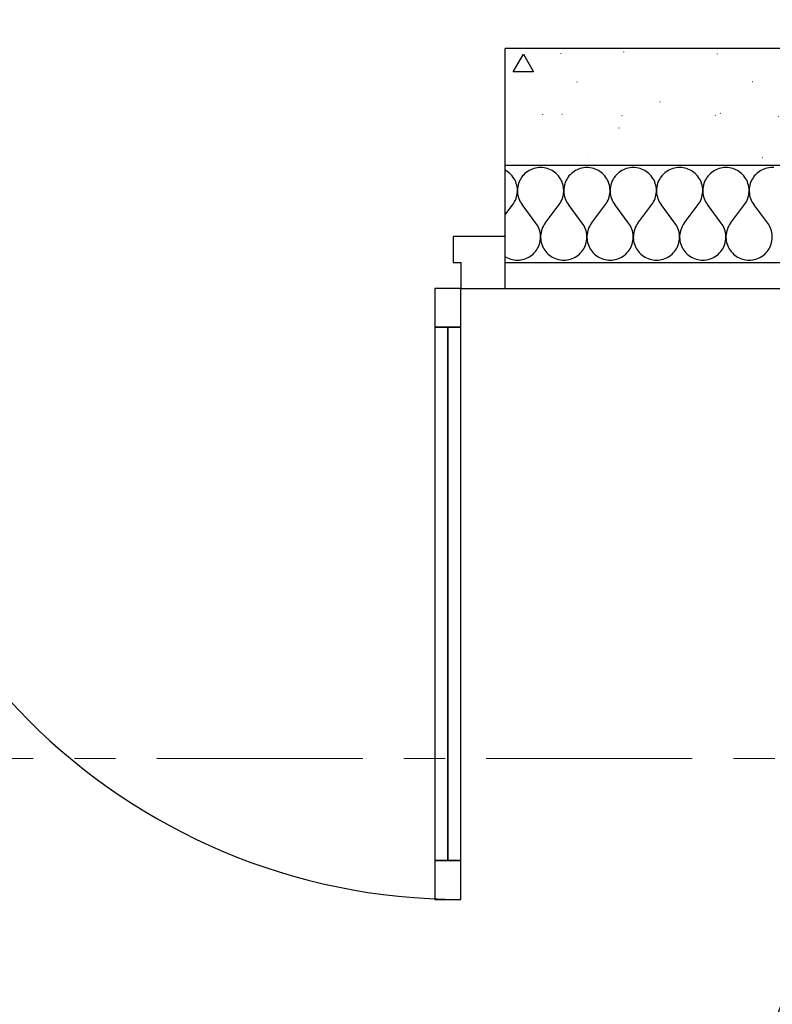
# Model space of a CAD drawing. Extents: x -18402 to 10376, y -5092 to 34139.
# Tile 21 of 78: x 784 to 900, y -3052 to -2901. Entities that reach past the tile are written whole.
import ezdxf

# ---------------------------------------------------------------- set-up
doc = ezdxf.new("R2010")
doc.units = 0
doc.linetypes.add('AXES', pattern=[50.8, 31.75, -6.35, 6.35, -6.35])
for name, color, linetype in [('0_XREF', 251, 'Continuous'), ('rdc_02$0$0._Étage_1_02-04 Mur.Construction', 251, 'Continuous'), ('rdc_02$0$0._Étage_1_A-AREA-____-OTLN.Modèle IFC', 251, 'Continuous'), ('rdc_02$0$0._Étage_1_A-WALL-____-OTLN.Modèle IFC', 251, 'Continuous'), ('rdc_02$0$0._Étage_1_Portes ARCHICAD', 251, 'Continuous')]:
    doc.layers.add(name, color=color, linetype=linetype)
doc.layers.add('24_AIR SOUFFLE-fin', color=7, linetype='AXES', lineweight=20)
doc.styles.add('rdc_02$0$STYLE_GENERE_3', font='ARIALN.TTF')

# ---------------------------------------------------------------- blocks, each defined once
blk = doc.blocks.new('*X189', base_point=(-8046, -58706.2))
at = {"layer": 'rdc_02$0$0._Étage_1_02-04 Mur.Construction', "linetype": 'Continuous', "ltscale": 0.1}
for p, q in [((8630, -29235.7), (8627.6, -29236.7)), ((8632.5, -29234.8), (8630, -29235.7)), ((8635, -29234.1), (8632.5, -29234.8)), ((8637.6, -29233.6), (8635, -29234.1)), ((8640.2, -29233.4), (8637.6, -29233.6)), ((8642.9, -29233.3), (8640.2, -29233.4)), ((8645.5, -29233.4), (8642.9, -29233.3)), ((8648.1, -29233.6), (8645.5, -29233.4)), ((8650.7, -29234.1), (8648.1, -29233.6)), ((8653.2, -29234.8), (8650.7, -29234.1)), ((8655.7, -29235.7), (8653.2, -29234.8)), ((8658.2, -29236.7), (8655.7, -29235.7)), ((8701.4, -29235.7), (8699, -29236.7)), ((8703.9, -29234.8), (8701.4, -29235.7)), ((8706.4, -29234.1), (8703.9, -29234.8)), ((8709, -29233.6), (8706.4, -29234.1)), ((8711.7, -29233.4), (8709, -29233.6)), ((8714.3, -29233.3), (8711.7, -29233.4)), ((8716.9, -29233.4), (8714.3, -29233.3)), ((8719.5, -29233.6), (8716.9, -29233.4)), ((8722.1, -29234.1), (8719.5, -29233.6)), ((8724.7, -29234.8), (8722.1, -29234.1)), ((8727.2, -29235.7), (8724.7, -29234.8)), ((8729.6, -29236.7), (8727.2, -29235.7)), ((8772.8, -29235.7), (8770.4, -29236.7)), ((8775.3, -29234.8), (8772.8, -29235.7)), ((8777.9, -29234.1), (8775.3, -29234.8)), ((8780.5, -29233.6), (8777.9, -29234.1)), ((8783.1, -29233.4), (8780.5, -29233.6)), ((8785.7, -29233.3), (8783.1, -29233.4)), ((8788.3, -29233.4), (8785.7, -29233.3)), ((8791, -29233.6), (8788.3, -29233.4)), ((8793.6, -29234.1), (8791, -29233.6)), ((8796.1, -29234.8), (8793.6, -29234.1)), ((8798.6, -29235.7), (8796.1, -29234.8)), ((8801, -29236.7), (8798.6, -29235.7)), ((8844.3, -29235.7), (8841.8, -29236.7)), ((8846.8, -29234.8), (8844.3, -29235.7)), ((8849.3, -29234.1), (8846.8, -29234.8)), ((8851.9, -29233.6), (8849.3, -29234.1)), ((8854.5, -29233.4), (8851.9, -29233.6)), ((8857.1, -29233.3), (8854.5, -29233.4)), ((8859.8, -29233.4), (8857.1, -29233.3)), ((8862.4, -29233.6), (8859.8, -29233.4)), ((8865, -29234.1), (8862.4, -29233.6)), ((8867.5, -29234.8), (8865, -29234.1)), ((8870, -29235.7), (8867.5, -29234.8)), ((8872.4, -29236.7), (8870, -29235.7)), ((8915.7, -29235.7), (8913.3, -29236.7)), ((8918.2, -29234.8), (8915.7, -29235.7)), ((8920.7, -29234.1), (8918.2, -29234.8)), ((8923.3, -29233.6), (8920.7, -29234.1)), ((8925.9, -29233.4), (8923.3, -29233.6)), ((8928.6, -29233.3), (8925.9, -29233.4)), ((8931.2, -29233.4), (8928.6, -29233.3)), ((8933.8, -29233.6), (8931.2, -29233.4)), ((8936.4, -29234.1), (8933.8, -29233.6)), ((8939, -29234.8), (8936.4, -29234.1)), ((8941.5, -29235.7), (8939, -29234.8)), ((8943.9, -29236.7), (8941.5, -29235.7)), ((8987.1, -29235.7), (8984.7, -29236.7)), ((8989.6, -29234.8), (8987.1, -29235.7)), ((8992.2, -29234.1), (8989.6, -29234.8)), ((8994.7, -29233.6), (8992.2, -29234.1)), ((8997.4, -29233.4), (8994.7, -29233.6)), ((9000, -29233.3), (8997.4, -29233.4)), ((9002.6, -29233.4), (9000, -29233.3)), ((8589.1, -29237.9), (8588, -29237.4)), ((8591.3, -29239.3), (8589.1, -29237.9)), ((8593.4, -29240.9), (8591.3, -29239.3)), ((8595.5, -29242.6), (8593.4, -29240.9)), ((8597.3, -29244.4), (8595.5, -29242.6)), ((8599.1, -29246.4), (8597.3, -29244.4)), ((8600.7, -29248.5), (8599.1, -29246.4)), ((8602.1, -29250.7), (8600.7, -29248.5)), ((8603.4, -29253), (8602.1, -29250.7)), ((8612.2, -29250.7), (8610.9, -29253)), ((8613.6, -29248.5), (8612.2, -29250.7)), ((8615.2, -29246.4), (8613.6, -29248.5)), ((8616.9, -29244.4), (8615.2, -29246.4)), ((8618.8, -29242.6), (8616.9, -29244.4)), ((8620.8, -29240.9), (8618.8, -29242.6)), ((8623, -29239.3), (8620.8, -29240.9)), ((8625.2, -29237.9), (8623, -29239.3)), ((8627.6, -29236.7), (8625.2, -29237.9)), ((8660.5, -29237.9), (8658.2, -29236.7)), ((8662.7, -29239.3), (8660.5, -29237.9)), ((8664.9, -29240.9), (8662.7, -29239.3)), ((8666.9, -29242.6), (8664.9, -29240.9)), ((8668.8, -29244.4), (8666.9, -29242.6)), ((8670.5, -29246.4), (8668.8, -29244.4)), ((8672.1, -29248.5), (8670.5, -29246.4)), ((8673.5, -29250.7), (8672.1, -29248.5)), ((8674.8, -29253), (8673.5, -29250.7)), ((8683.6, -29250.7), (8682.3, -29253)), ((8685, -29248.5), (8683.6, -29250.7)), ((8686.6, -29246.4), (8685, -29248.5)), ((8688.4, -29244.4), (8686.6, -29246.4)), ((8690.3, -29242.6), (8688.4, -29244.4)), ((8692.3, -29240.9), (8690.3, -29242.6)), ((8694.4, -29239.3), (8692.3, -29240.9)), ((8696.6, -29237.9), (8694.4, -29239.3)), ((8699, -29236.7), (8696.6, -29237.9)), ((8731.9, -29237.9), (8729.6, -29236.7)), ((8734.2, -29239.3), (8731.9, -29237.9)), ((8736.3, -29240.9), (8734.2, -29239.3)), ((8738.3, -29242.6), (8736.3, -29240.9)), ((8740.2, -29244.4), (8738.3, -29242.6)), ((8741.9, -29246.4), (8740.2, -29244.4)), ((8743.5, -29248.5), (8741.9, -29246.4)), ((8745, -29250.7), (8743.5, -29248.5)), ((8746.2, -29253), (8745, -29250.7)), ((8755, -29250.7), (8753.8, -29253)), ((8756.5, -29248.5), (8755, -29250.7)), ((8758.1, -29246.4), (8756.5, -29248.5)), ((8759.8, -29244.4), (8758.1, -29246.4)), ((8761.7, -29242.6), (8759.8, -29244.4)), ((8763.7, -29240.9), (8761.7, -29242.6)), ((8765.8, -29239.3), (8763.7, -29240.9)), ((8768.1, -29237.9), (8765.8, -29239.3)), ((8770.4, -29236.7), (8768.1, -29237.9)), ((8803.4, -29237.9), (8801, -29236.7)), ((8805.6, -29239.3), (8803.4, -29237.9)), ((8807.7, -29240.9), (8805.6, -29239.3)), ((8809.7, -29242.6), (8807.7, -29240.9)), ((8811.6, -29244.4), (8809.7, -29242.6)), ((8813.4, -29246.4), (8811.6, -29244.4)), ((8815, -29248.5), (8813.4, -29246.4)), ((8816.4, -29250.7), (8815, -29248.5)), ((8817.7, -29253), (8816.4, -29250.7)), ((8826.5, -29250.7), (8825.2, -29253)), ((8827.9, -29248.5), (8826.5, -29250.7)), ((8829.5, -29246.4), (8827.9, -29248.5)), ((8831.2, -29244.4), (8829.5, -29246.4)), ((8833.1, -29242.6), (8831.2, -29244.4)), ((8835.1, -29240.9), (8833.1, -29242.6)), ((8837.3, -29239.3), (8835.1, -29240.9)), ((8839.5, -29237.9), (8837.3, -29239.3)), ((8841.8, -29236.7), (8839.5, -29237.9)), ((8874.8, -29237.9), (8872.4, -29236.7)), ((8877, -29239.3), (8874.8, -29237.9)), ((8879.2, -29240.9), (8877, -29239.3)), ((8881.2, -29242.6), (8879.2, -29240.9)), ((8883.1, -29244.4), (8881.2, -29242.6)), ((8884.8, -29246.4), (8883.1, -29244.4)), ((8886.4, -29248.5), (8884.8, -29246.4)), ((8887.8, -29250.7), (8886.4, -29248.5)), ((8889.1, -29253), (8887.8, -29250.7)), ((8897.9, -29250.7), (8896.6, -29253)), ((8899.3, -29248.5), (8897.9, -29250.7)), ((8900.9, -29246.4), (8899.3, -29248.5)), ((8902.7, -29244.4), (8900.9, -29246.4)), ((8904.5, -29242.6), (8902.7, -29244.4)), ((8906.6, -29240.9), (8904.5, -29242.6)), ((8908.7, -29239.3), (8906.6, -29240.9)), ((8910.9, -29237.9), (8908.7, -29239.3)), ((8913.3, -29236.7), (8910.9, -29237.9)), ((8946.2, -29237.9), (8943.9, -29236.7)), ((8948.5, -29239.3), (8946.2, -29237.9)), ((8950.6, -29240.9), (8948.5, -29239.3)), ((8952.6, -29242.6), (8950.6, -29240.9)), ((8954.5, -29244.4), (8952.6, -29242.6)), ((8956.2, -29246.4), (8954.5, -29244.4)), ((8957.8, -29248.5), (8956.2, -29246.4)), ((8959.3, -29250.7), (8957.8, -29248.5)), ((8960.5, -29253), (8959.3, -29250.7)), ((8969.3, -29250.7), (8968.1, -29253)), ((8970.8, -29248.5), (8969.3, -29250.7)), ((8972.3, -29246.4), (8970.8, -29248.5)), ((8974.1, -29244.4), (8972.3, -29246.4)), ((8976, -29242.6), (8974.1, -29244.4)), ((8978, -29240.9), (8976, -29242.6)), ((8980.1, -29239.3), (8978, -29240.9)), ((8982.4, -29237.9), (8980.1, -29239.3)), ((8984.7, -29236.7), (8982.4, -29237.9)), ((8604.5, -29255.4), (8603.4, -29253)), ((8605.4, -29257.9), (8604.5, -29255.4)), ((8606.1, -29260.4), (8605.4, -29257.9)), ((8606.6, -29263), (8606.1, -29260.4)), ((8607, -29265.6), (8606.6, -29263)), ((8607.1, -29268.2), (8607, -29265.6)), ((8607.3, -29265.6), (8607.2, -29268.2)), ((8607.6, -29263), (8607.3, -29265.6)), ((8608.2, -29260.4), (8607.6, -29263)), ((8608.9, -29257.9), (8608.2, -29260.4)), ((8609.8, -29255.4), (8608.9, -29257.9)), ((8610.9, -29253), (8609.8, -29255.4)), ((8675.9, -29255.4), (8674.8, -29253)), ((8676.8, -29257.9), (8675.9, -29255.4)), ((8677.5, -29260.4), (8676.8, -29257.9)), ((8678.1, -29263), (8677.5, -29260.4)), ((8678.4, -29265.6), (8678.1, -29263)), ((8678.6, -29268.2), (8678.4, -29265.6)), ((8678.7, -29265.6), (8678.6, -29268.2)), ((8679.1, -29263), (8678.7, -29265.6)), ((8679.6, -29260.4), (8679.1, -29263)), ((8680.3, -29257.9), (8679.6, -29260.4)), ((8681.3, -29255.4), (8680.3, -29257.9)), ((8682.3, -29253), (8681.3, -29255.4)), ((8747.3, -29255.4), (8746.2, -29253)), ((8748.2, -29257.9), (8747.3, -29255.4)), ((8749, -29260.4), (8748.2, -29257.9)), ((8749.5, -29263), (8749, -29260.4)), ((8749.8, -29265.6), (8749.5, -29263)), ((8750, -29268.2), (8749.8, -29265.6)), ((8750.2, -29265.6), (8750, -29268.2)), ((8750.5, -29263), (8750.2, -29265.6)), ((8751, -29260.4), (8750.5, -29263)), ((8751.8, -29257.9), (8751, -29260.4)), ((8752.7, -29255.4), (8751.8, -29257.9)), ((8753.8, -29253), (8752.7, -29255.4)), ((8818.7, -29255.4), (8817.7, -29253)), ((8819.7, -29257.9), (8818.7, -29255.4)), ((8820.4, -29260.4), (8819.7, -29257.9)), ((8820.9, -29263), (8820.4, -29260.4)), ((8821.3, -29265.6), (8820.9, -29263)), ((8821.4, -29268.2), (8821.3, -29265.6)), ((8821.6, -29265.6), (8821.4, -29268.2)), ((8821.9, -29263), (8821.6, -29265.6)), ((8822.5, -29260.4), (8821.9, -29263)), ((8823.2, -29257.9), (8822.5, -29260.4)), ((8824.1, -29255.4), (8823.2, -29257.9)), ((8825.2, -29253), (8824.1, -29255.4)), ((8890.2, -29255.4), (8889.1, -29253)), ((8891.1, -29257.9), (8890.2, -29255.4)), ((8891.8, -29260.4), (8891.1, -29257.9)), ((8892.4, -29263), (8891.8, -29260.4)), ((8892.7, -29265.6), (8892.4, -29263)), ((8892.8, -29268.2), (8892.7, -29265.6)), ((8893, -29265.6), (8892.9, -29268.2)), ((8893.4, -29263), (8893, -29265.6)), ((8893.9, -29260.4), (8893.4, -29263)), ((8894.6, -29257.9), (8893.9, -29260.4)), ((8895.5, -29255.4), (8894.6, -29257.9)), ((8896.6, -29253), (8895.5, -29255.4)), ((8961.6, -29255.4), (8960.5, -29253)), ((8962.5, -29257.9), (8961.6, -29255.4)), ((8963.2, -29260.4), (8962.5, -29257.9)), ((8963.8, -29263), (8963.2, -29260.4)), ((8964.1, -29265.6), (8963.8, -29263)), ((8964.3, -29268.2), (8964.1, -29265.6)), ((8964.4, -29265.6), (8964.3, -29268.2)), ((8964.8, -29263), (8964.4, -29265.6)), ((8965.3, -29260.4), (8964.8, -29263)), ((8966.1, -29257.9), (8965.3, -29260.4)), ((8967, -29255.4), (8966.1, -29257.9)), ((8968.1, -29253), (8967, -29255.4)), ((8604, -29283.6), (8605, -29281.2)), ((8605, -29281.2), (8605.8, -29278.7)), ((8605.8, -29278.7), (8606.4, -29276.1)), ((8606.4, -29276.1), (8606.9, -29273.5)), ((8606.9, -29273.5), (8607.1, -29270.9)), ((8607.1, -29270.9), (8607.1, -29268.2)), ((8607.2, -29268.2), (8607.2, -29270.9)), ((8607.2, -29270.9), (8607.4, -29273.5)), ((8607.4, -29273.5), (8607.9, -29276.1)), ((8607.9, -29276.1), (8608.5, -29278.7)), ((8608.5, -29278.7), (8609.3, -29281.2)), ((8609.3, -29281.2), (8610.3, -29283.6)), ((8675.4, -29283.6), (8676.4, -29281.2)), ((8676.4, -29281.2), (8677.2, -29278.7)), ((8677.2, -29278.7), (8677.9, -29276.1)), ((8677.9, -29276.1), (8678.3, -29273.5)), ((8678.3, -29273.5), (8678.5, -29270.9)), ((8678.5, -29270.9), (8678.6, -29268.2)), ((8678.6, -29268.2), (8678.6, -29270.9)), ((8678.6, -29270.9), (8678.9, -29273.5)), ((8678.9, -29273.5), (8679.3, -29276.1)), ((8679.3, -29276.1), (8679.9, -29278.7)), ((8679.9, -29278.7), (8680.7, -29281.2)), ((8680.7, -29281.2), (8681.7, -29283.6)), ((8746.9, -29283.6), (8747.9, -29281.2)), ((8747.9, -29281.2), (8748.7, -29278.7)), ((8748.7, -29278.7), (8749.3, -29276.1)), ((8749.3, -29276.1), (8749.7, -29273.5)), ((8749.7, -29273.5), (8749.9, -29270.9)), ((8749.9, -29270.9), (8750, -29268.2)), ((8750, -29268.2), (8750.1, -29270.9)), ((8750.1, -29270.9), (8750.3, -29273.5)), ((8750.3, -29273.5), (8750.7, -29276.1)), ((8750.7, -29276.1), (8751.3, -29278.7)), ((8751.3, -29278.7), (8752.1, -29281.2)), ((8752.1, -29281.2), (8753.1, -29283.6)), ((8818.3, -29283.6), (8819.3, -29281.2)), ((8819.3, -29281.2), (8820.1, -29278.7)), ((8820.1, -29278.7), (8820.7, -29276.1)), ((8820.7, -29276.1), (8821.1, -29273.5)), ((8821.1, -29273.5), (8821.4, -29270.9)), ((8821.4, -29270.9), (8821.4, -29268.2)), ((8821.4, -29268.2), (8821.5, -29270.9)), ((8821.5, -29270.9), (8821.7, -29273.5)), ((8821.7, -29273.5), (8822.1, -29276.1)), ((8822.1, -29276.1), (8822.8, -29278.7)), ((8822.8, -29278.7), (8823.6, -29281.2)), ((8823.6, -29281.2), (8824.6, -29283.6)), ((8889.7, -29283.6), (8890.7, -29281.2)), ((8890.7, -29281.2), (8891.5, -29278.7)), ((8891.5, -29278.7), (8892.1, -29276.1)), ((8892.1, -29276.1), (8892.6, -29273.5)), ((8892.6, -29273.5), (8892.8, -29270.9)), ((8892.8, -29270.9), (8892.8, -29268.2)), ((8892.9, -29268.2), (8892.9, -29270.9)), ((8892.9, -29270.9), (8893.1, -29273.5)), ((8893.1, -29273.5), (8893.6, -29276.1)), ((8893.6, -29276.1), (8894.2, -29278.7)), ((8894.2, -29278.7), (8895, -29281.2)), ((8895, -29281.2), (8896, -29283.6)), ((8961.2, -29283.6), (8962.1, -29281.2)), ((8962.1, -29281.2), (8962.9, -29278.7)), ((8962.9, -29278.7), (8963.6, -29276.1)), ((8963.6, -29276.1), (8964, -29273.5)), ((8964, -29273.5), (8964.2, -29270.9)), ((8964.2, -29270.9), (8964.3, -29268.2)), ((8964.3, -29268.2), (8964.3, -29270.9)), ((8964.3, -29270.9), (8964.6, -29273.5)), ((8964.6, -29273.5), (8965, -29276.1)), ((8965, -29276.1), (8965.6, -29278.7)), ((8965.6, -29278.7), (8966.4, -29281.2)), ((8966.4, -29281.2), (8967.4, -29283.6)), ((8588, -29306.4), (8600, -29290.4)), ((8600, -29290.4), (8601.5, -29288.2)), ((8601.5, -29288.2), (8602.8, -29286)), ((8602.8, -29286), (8604, -29283.6)), ((8610.3, -29283.6), (8611.4, -29286)), ((8611.4, -29286), (8612.8, -29288.2)), ((8612.8, -29288.2), (8614.3, -29290.4)), ((8635.7, -29319), (8614.3, -29290.4)), ((8650, -29319), (8671.4, -29290.4)), ((8671.4, -29290.4), (8672.9, -29288.2)), ((8672.9, -29288.2), (8674.3, -29286)), ((8674.3, -29286), (8675.4, -29283.6)), ((8681.7, -29283.6), (8682.9, -29286)), ((8682.9, -29286), (8684.2, -29288.2)), ((8684.2, -29288.2), (8685.7, -29290.4)), ((8707.1, -29319), (8685.7, -29290.4)), ((8721.4, -29319), (8742.9, -29290.4)), ((8742.9, -29290.4), (8744.4, -29288.2)), ((8744.4, -29288.2), (8745.7, -29286)), ((8745.7, -29286), (8746.9, -29283.6)), ((8753.1, -29283.6), (8754.3, -29286)), ((8754.3, -29286), (8755.6, -29288.2)), ((8755.6, -29288.2), (8757.1, -29290.4)), ((8778.6, -29319), (8757.1, -29290.4)), ((8792.9, -29319), (8814.3, -29290.4)), ((8814.3, -29290.4), (8815.8, -29288.2)), ((8815.8, -29288.2), (8817.1, -29286)), ((8817.1, -29286), (8818.3, -29283.6)), ((8824.6, -29283.6), (8825.7, -29286)), ((8825.7, -29286), (8827.1, -29288.2)), ((8827.1, -29288.2), (8828.6, -29290.4)), ((8850, -29319), (8828.6, -29290.4)), ((8864.3, -29319), (8885.7, -29290.4)), ((8885.7, -29290.4), (8887.2, -29288.2)), ((8887.2, -29288.2), (8888.6, -29286)), ((8888.6, -29286), (8889.7, -29283.6)), ((8896, -29283.6), (8897.2, -29286)), ((8897.2, -29286), (8898.5, -29288.2)), ((8898.5, -29288.2), (8900, -29290.4)), ((8921.4, -29319), (8900, -29290.4)), ((8935.7, -29319), (8957.1, -29290.4)), ((8957.1, -29290.4), (8958.6, -29288.2)), ((8958.6, -29288.2), (8960, -29286)), ((8960, -29286), (8961.2, -29283.6)), ((8967.4, -29283.6), (8968.6, -29286)), ((8968.6, -29286), (8969.9, -29288.2)), ((8969.9, -29288.2), (8971.4, -29290.4)), ((8992.9, -29319), (8971.4, -29290.4)), ((8637.2, -29321.1), (8635.7, -29319)), ((8638.6, -29323.4), (8637.2, -29321.1)), ((8639.7, -29325.8), (8638.6, -29323.4)), ((8640.7, -29328.2), (8639.7, -29325.8)), ((8646, -29325.8), (8645, -29328.2)), ((8647.2, -29323.4), (8646, -29325.8)), ((8648.5, -29321.1), (8647.2, -29323.4)), ((8650, -29319), (8648.5, -29321.1)), ((8708.6, -29321.1), (8707.1, -29319)), ((8710, -29323.4), (8708.6, -29321.1)), ((8711.2, -29325.8), (8710, -29323.4)), ((8712.1, -29328.2), (8711.2, -29325.8)), ((8717.4, -29325.8), (8716.4, -29328.2)), ((8718.6, -29323.4), (8717.4, -29325.8)), ((8719.9, -29321.1), (8718.6, -29323.4)), ((8721.4, -29319), (8719.9, -29321.1)), ((8780.1, -29321.1), (8778.6, -29319)), ((8781.4, -29323.4), (8780.1, -29321.1)), ((8782.6, -29325.8), (8781.4, -29323.4)), ((8783.6, -29328.2), (8782.6, -29325.8)), ((8788.8, -29325.8), (8787.9, -29328.2)), ((8790, -29323.4), (8788.8, -29325.8)), ((8791.4, -29321.1), (8790, -29323.4)), ((8792.9, -29319), (8791.4, -29321.1)), ((8851.5, -29321.1), (8850, -29319)), ((8852.8, -29323.4), (8851.5, -29321.1)), ((8854, -29325.8), (8852.8, -29323.4)), ((8855, -29328.2), (8854, -29325.8)), ((8860.3, -29325.8), (8859.3, -29328.2)), ((8861.4, -29323.4), (8860.3, -29325.8)), ((8862.8, -29321.1), (8861.4, -29323.4)), ((8864.3, -29319), (8862.8, -29321.1)), ((8922.9, -29321.1), (8921.4, -29319)), ((8924.3, -29323.4), (8922.9, -29321.1)), ((8925.4, -29325.8), (8924.3, -29323.4)), ((8926.4, -29328.2), (8925.4, -29325.8)), ((8931.7, -29325.8), (8930.7, -29328.2)), ((8932.9, -29323.4), (8931.7, -29325.8)), ((8934.2, -29321.1), (8932.9, -29323.4)), ((8935.7, -29319), (8934.2, -29321.1)), ((8994.4, -29321.1), (8992.9, -29319)), ((8995.7, -29323.4), (8994.4, -29321.1)), ((8996.9, -29325.8), (8995.7, -29323.4)), ((8997.9, -29328.2), (8996.9, -29325.8)), ((8641.5, -29330.7), (8640.7, -29328.2)), ((8642.1, -29333.3), (8641.5, -29330.7)), ((8642.6, -29335.9), (8642.1, -29333.3)), ((8642.8, -29338.5), (8642.6, -29335.9)), ((8642.7, -29343.8), (8642.8, -29341.1)), ((8642.8, -29341.1), (8642.8, -29338.5)), ((8643.1, -29335.9), (8642.9, -29338.5)), ((8642.9, -29338.5), (8642.9, -29341.1)), ((8642.9, -29341.1), (8643, -29343.8)), ((8643.6, -29333.3), (8643.1, -29335.9)), ((8644.2, -29330.7), (8643.6, -29333.3)), ((8645, -29328.2), (8644.2, -29330.7)), ((8712.9, -29330.7), (8712.1, -29328.2)), ((8713.6, -29333.3), (8712.9, -29330.7)), ((8714, -29335.9), (8713.6, -29333.3)), ((8714.2, -29338.5), (8714, -29335.9)), ((8714.1, -29343.8), (8714.3, -29341.1)), ((8714.3, -29341.1), (8714.2, -29338.5)), ((8714.6, -29335.9), (8714.3, -29338.5)), ((8714.3, -29338.5), (8714.3, -29341.1)), ((8714.3, -29341.1), (8714.4, -29343.8)), ((8715, -29333.3), (8714.6, -29335.9)), ((8715.6, -29330.7), (8715, -29333.3)), ((8716.4, -29328.2), (8715.6, -29330.7)), ((8784.4, -29330.7), (8783.6, -29328.2)), ((8785, -29333.3), (8784.4, -29330.7)), ((8785.4, -29335.9), (8785, -29333.3)), ((8785.7, -29338.5), (8785.4, -29335.9)), ((8785.6, -29343.8), (8785.7, -29341.1)), ((8785.8, -29338.5), (8785.7, -29341.1)), ((8785.7, -29341.1), (8785.7, -29338.5)), ((8785.7, -29341.1), (8785.9, -29343.8)), ((8786, -29335.9), (8785.8, -29338.5)), ((8786.4, -29333.3), (8786, -29335.9)), ((8787.1, -29330.7), (8786.4, -29333.3)), ((8787.9, -29328.2), (8787.1, -29330.7)), ((8855.8, -29330.7), (8855, -29328.2)), ((8856.4, -29333.3), (8855.8, -29330.7)), ((8856.9, -29335.9), (8856.4, -29333.3)), ((8857.1, -29338.5), (8856.9, -29335.9)), ((8857, -29343.8), (8857.1, -29341.1)), ((8857.1, -29341.1), (8857.1, -29338.5)), ((8857.4, -29335.9), (8857.2, -29338.5)), ((8857.2, -29338.5), (8857.2, -29341.1)), ((8857.2, -29341.1), (8857.3, -29343.8)), ((8857.9, -29333.3), (8857.4, -29335.9)), ((8858.5, -29330.7), (8857.9, -29333.3)), ((8859.3, -29328.2), (8858.5, -29330.7)), ((8927.2, -29330.7), (8926.4, -29328.2)), ((8927.9, -29333.3), (8927.2, -29330.7)), ((8928.3, -29335.9), (8927.9, -29333.3)), ((8928.5, -29338.5), (8928.3, -29335.9)), ((8928.4, -29343.8), (8928.6, -29341.1)), ((8928.6, -29341.1), (8928.5, -29338.5)), ((8928.9, -29335.9), (8928.6, -29338.5)), ((8928.6, -29338.5), (8928.6, -29341.1)), ((8928.6, -29341.1), (8928.7, -29343.8)), ((8929.3, -29333.3), (8928.9, -29335.9)), ((8929.9, -29330.7), (8929.3, -29333.3)), ((8930.7, -29328.2), (8929.9, -29330.7)), ((8998.7, -29330.7), (8997.9, -29328.2)), ((8999.3, -29333.3), (8998.7, -29330.7)), ((8999.7, -29335.9), (8999.3, -29333.3)), ((8999.9, -29338.5), (8999.7, -29335.9)), ((8999.8, -29343.8), (9000, -29341.1)), ((9000, -29341.1), (8999.9, -29338.5)), ((8637.8, -29358.7), (8639.1, -29356.4)), ((8639.1, -29356.4), (8640.2, -29354)), ((8640.2, -29354), (8641.1, -29351.5)), ((8641.1, -29351.5), (8641.8, -29349)), ((8641.8, -29349), (8642.4, -29346.4)), ((8642.4, -29346.4), (8642.7, -29343.8)), ((8643, -29343.8), (8643.4, -29346.4)), ((8643.4, -29346.4), (8643.9, -29349)), ((8643.9, -29349), (8644.6, -29351.5)), ((8644.6, -29351.5), (8645.5, -29354)), ((8645.5, -29354), (8646.6, -29356.4)), ((8646.6, -29356.4), (8647.9, -29358.7)), ((8709.3, -29358.7), (8710.5, -29356.4)), ((8710.5, -29356.4), (8711.6, -29354)), ((8711.6, -29354), (8712.5, -29351.5)), ((8712.5, -29351.5), (8713.2, -29349)), ((8713.2, -29349), (8713.8, -29346.4)), ((8713.8, -29346.4), (8714.1, -29343.8)), ((8714.4, -29343.8), (8714.8, -29346.4)), ((8714.8, -29346.4), (8715.3, -29349)), ((8715.3, -29349), (8716.1, -29351.5)), ((8716.1, -29351.5), (8717, -29354)), ((8717, -29354), (8718.1, -29356.4)), ((8718.1, -29356.4), (8719.3, -29358.7)), ((8780.7, -29358.7), (8781.9, -29356.4)), ((8781.9, -29356.4), (8783, -29354)), ((8783, -29354), (8783.9, -29351.5)), ((8783.9, -29351.5), (8784.7, -29349)), ((8784.7, -29349), (8785.2, -29346.4)), ((8785.2, -29346.4), (8785.6, -29343.8)), ((8785.9, -29343.8), (8786.2, -29346.4)), ((8786.2, -29346.4), (8786.8, -29349)), ((8786.8, -29349), (8787.5, -29351.5)), ((8787.5, -29351.5), (8788.4, -29354)), ((8788.4, -29354), (8789.5, -29356.4)), ((8789.5, -29356.4), (8790.7, -29358.7)), ((8852.1, -29358.7), (8853.4, -29356.4)), ((8853.4, -29356.4), (8854.5, -29354)), ((8854.5, -29354), (8855.4, -29351.5)), ((8855.4, -29351.5), (8856.1, -29349)), ((8856.1, -29349), (8856.6, -29346.4)), ((8856.6, -29346.4), (8857, -29343.8)), ((8857.3, -29343.8), (8857.6, -29346.4)), ((8857.6, -29346.4), (8858.2, -29349)), ((8858.2, -29349), (8858.9, -29351.5)), ((8858.9, -29351.5), (8859.8, -29354)), ((8859.8, -29354), (8860.9, -29356.4)), ((8860.9, -29356.4), (8862.2, -29358.7)), ((8923.5, -29358.7), (8924.8, -29356.4)), ((8924.8, -29356.4), (8925.9, -29354)), ((8925.9, -29354), (8926.8, -29351.5)), ((8926.8, -29351.5), (8927.5, -29349)), ((8927.5, -29349), (8928.1, -29346.4)), ((8928.1, -29346.4), (8928.4, -29343.8)), ((8928.7, -29343.8), (8929.1, -29346.4)), ((8929.1, -29346.4), (8929.6, -29349)), ((8929.6, -29349), (8930.3, -29351.5)), ((8930.3, -29351.5), (8931.3, -29354)), ((8931.3, -29354), (8932.3, -29356.4)), ((8932.3, -29356.4), (8933.6, -29358.7)), ((8995, -29358.7), (8996.2, -29356.4)), ((8996.2, -29356.4), (8997.3, -29354)), ((8997.3, -29354), (8998.2, -29351.5)), ((8998.2, -29351.5), (8999, -29349)), ((8999, -29349), (8999.5, -29346.4)), ((8999.5, -29346.4), (8999.8, -29343.8)), ((8588, -29370.5), (8589.5, -29371.5)), ((8589.5, -29371.5), (8591.8, -29372.7)), ((8591.8, -29372.7), (8594.3, -29373.7)), ((8620, -29373.7), (8622.4, -29372.7)), ((8622.4, -29372.7), (8624.8, -29371.5)), ((8624.8, -29371.5), (8627, -29370.1)), ((8627, -29370.1), (8629.2, -29368.5)), ((8629.2, -29368.5), (8631.2, -29366.8)), ((8631.2, -29366.8), (8633.1, -29365)), ((8633.1, -29365), (8634.8, -29363)), ((8634.8, -29363), (8636.4, -29360.9)), ((8636.4, -29360.9), (8637.8, -29358.7)), ((8647.9, -29358.7), (8649.3, -29360.9)), ((8649.3, -29360.9), (8650.9, -29363)), ((8650.9, -29363), (8652.7, -29365)), ((8652.7, -29365), (8654.5, -29366.8)), ((8654.5, -29366.8), (8656.6, -29368.5)), ((8656.6, -29368.5), (8658.7, -29370.1)), ((8658.7, -29370.1), (8660.9, -29371.5)), ((8660.9, -29371.5), (8663.3, -29372.7)), ((8663.3, -29372.7), (8665.7, -29373.7)), ((8691.5, -29373.7), (8693.9, -29372.7)), ((8693.9, -29372.7), (8696.2, -29371.5)), ((8696.2, -29371.5), (8698.5, -29370.1)), ((8698.5, -29370.1), (8700.6, -29368.5)), ((8700.6, -29368.5), (8702.6, -29366.8)), ((8702.6, -29366.8), (8704.5, -29365)), ((8704.5, -29365), (8706.2, -29363)), ((8706.2, -29363), (8707.8, -29360.9)), ((8707.8, -29360.9), (8709.3, -29358.7)), ((8719.3, -29358.7), (8720.8, -29360.9)), ((8720.8, -29360.9), (8722.3, -29363)), ((8722.3, -29363), (8724.1, -29365)), ((8724.1, -29365), (8726, -29366.8)), ((8726, -29366.8), (8728, -29368.5)), ((8728, -29368.5), (8730.1, -29370.1)), ((8730.1, -29370.1), (8732.4, -29371.5)), ((8732.4, -29371.5), (8734.7, -29372.7)), ((8734.7, -29372.7), (8737.1, -29373.7)), ((8762.9, -29373.7), (8765.3, -29372.7)), ((8765.3, -29372.7), (8767.6, -29371.5)), ((8767.6, -29371.5), (8769.9, -29370.1)), ((8769.9, -29370.1), (8772, -29368.5)), ((8772, -29368.5), (8774, -29366.8)), ((8774, -29366.8), (8775.9, -29365)), ((8775.9, -29365), (8777.7, -29363)), ((8777.7, -29363), (8779.2, -29360.9)), ((8779.2, -29360.9), (8780.7, -29358.7)), ((8790.7, -29358.7), (8792.2, -29360.9)), ((8792.2, -29360.9), (8793.8, -29363)), ((8793.8, -29363), (8795.5, -29365)), ((8795.5, -29365), (8797.4, -29366.8)), ((8797.4, -29366.8), (8799.4, -29368.5)), ((8799.4, -29368.5), (8801.5, -29370.1)), ((8801.5, -29370.1), (8803.8, -29371.5)), ((8803.8, -29371.5), (8806.1, -29372.7)), ((8806.1, -29372.7), (8808.5, -29373.7)), ((8834.3, -29373.7), (8836.7, -29372.7)), ((8836.7, -29372.7), (8839.1, -29371.5)), ((8839.1, -29371.5), (8841.3, -29370.1)), ((8841.3, -29370.1), (8843.4, -29368.5)), ((8843.4, -29368.5), (8845.5, -29366.8)), ((8845.5, -29366.8), (8847.3, -29365)), ((8847.3, -29365), (8849.1, -29363)), ((8849.1, -29363), (8850.7, -29360.9)), ((8850.7, -29360.9), (8852.1, -29358.7)), ((8862.2, -29358.7), (8863.6, -29360.9)), ((8863.6, -29360.9), (8865.2, -29363)), ((8865.2, -29363), (8866.9, -29365)), ((8866.9, -29365), (8868.8, -29366.8)), ((8868.8, -29366.8), (8870.8, -29368.5)), ((8870.8, -29368.5), (8873, -29370.1)), ((8873, -29370.1), (8875.2, -29371.5)), ((8875.2, -29371.5), (8877.6, -29372.7)), ((8877.6, -29372.7), (8880, -29373.7)), ((8905.7, -29373.7), (8908.2, -29372.7)), ((8908.2, -29372.7), (8910.5, -29371.5)), ((8910.5, -29371.5), (8912.7, -29370.1)), ((8912.7, -29370.1), (8914.9, -29368.5)), ((8914.9, -29368.5), (8916.9, -29366.8)), ((8916.9, -29366.8), (8918.8, -29365)), ((8918.8, -29365), (8920.5, -29363)), ((8920.5, -29363), (8922.1, -29360.9)), ((8922.1, -29360.9), (8923.5, -29358.7)), ((8933.6, -29358.7), (8935, -29360.9)), ((8935, -29360.9), (8936.6, -29363)), ((8936.6, -29363), (8938.4, -29365)), ((8938.4, -29365), (8940.3, -29366.8)), ((8940.3, -29366.8), (8942.3, -29368.5)), ((8942.3, -29368.5), (8944.4, -29370.1)), ((8944.4, -29370.1), (8946.6, -29371.5)), ((8946.6, -29371.5), (8949, -29372.7)), ((8949, -29372.7), (8951.4, -29373.7)), ((8977.2, -29373.7), (8979.6, -29372.7)), ((8979.6, -29372.7), (8981.9, -29371.5)), ((8981.9, -29371.5), (8984.2, -29370.1)), ((8984.2, -29370.1), (8986.3, -29368.5)), ((8986.3, -29368.5), (8988.3, -29366.8)), ((8988.3, -29366.8), (8990.2, -29365)), ((8990.2, -29365), (8991.9, -29363)), ((8991.9, -29363), (8993.5, -29360.9)), ((8993.5, -29360.9), (8995, -29358.7)), ((8594.3, -29373.7), (8596.8, -29374.6)), ((8596.8, -29374.6), (8599.3, -29375.2)), ((8599.3, -29375.2), (8601.9, -29375.7)), ((8601.9, -29375.7), (8604.5, -29376)), ((8604.5, -29376), (8607.1, -29376.1)), ((8607.1, -29376.1), (8609.8, -29376)), ((8609.8, -29376), (8612.4, -29375.7)), ((8612.4, -29375.7), (8615, -29375.2)), ((8615, -29375.2), (8617.5, -29374.6)), ((8617.5, -29374.6), (8620, -29373.7)), ((8665.7, -29373.7), (8668.2, -29374.6)), ((8668.2, -29374.6), (8670.7, -29375.2)), ((8670.7, -29375.2), (8673.3, -29375.7)), ((8673.3, -29375.7), (8675.9, -29376)), ((8675.9, -29376), (8678.6, -29376.1)), ((8678.6, -29376.1), (8681.2, -29376)), ((8681.2, -29376), (8683.8, -29375.7)), ((8683.8, -29375.7), (8686.4, -29375.2)), ((8686.4, -29375.2), (8689, -29374.6)), ((8689, -29374.6), (8691.5, -29373.7)), ((8737.1, -29373.7), (8739.6, -29374.6)), ((8739.6, -29374.6), (8742.2, -29375.2)), ((8742.2, -29375.2), (8744.7, -29375.7)), ((8744.7, -29375.7), (8747.4, -29376)), ((8747.4, -29376), (8750, -29376.1)), ((8750, -29376.1), (8752.6, -29376)), ((8752.6, -29376), (8755.3, -29375.7)), ((8755.3, -29375.7), (8757.8, -29375.2)), ((8757.8, -29375.2), (8760.4, -29374.6)), ((8760.4, -29374.6), (8762.9, -29373.7)), ((8808.5, -29373.7), (8811, -29374.6)), ((8811, -29374.6), (8813.6, -29375.2)), ((8813.6, -29375.2), (8816.2, -29375.7)), ((8816.2, -29375.7), (8818.8, -29376)), ((8818.8, -29376), (8821.4, -29376.1)), ((8821.4, -29376.1), (8824.1, -29376)), ((8824.1, -29376), (8826.7, -29375.7)), ((8826.7, -29375.7), (8829.3, -29375.2)), ((8829.3, -29375.2), (8831.8, -29374.6)), ((8831.8, -29374.6), (8834.3, -29373.7)), ((8880, -29373.7), (8882.5, -29374.6)), ((8882.5, -29374.6), (8885, -29375.2)), ((8885, -29375.2), (8887.6, -29375.7)), ((8887.6, -29375.7), (8890.2, -29376)), ((8890.2, -29376), (8892.9, -29376.1)), ((8892.9, -29376.1), (8895.5, -29376)), ((8895.5, -29376), (8898.1, -29375.7)), ((8898.1, -29375.7), (8900.7, -29375.2)), ((8900.7, -29375.2), (8903.2, -29374.6)), ((8903.2, -29374.6), (8905.7, -29373.7)), ((8951.4, -29373.7), (8953.9, -29374.6)), ((8953.9, -29374.6), (8956.4, -29375.2)), ((8956.4, -29375.2), (8959, -29375.7)), ((8959, -29375.7), (8961.7, -29376)), ((8961.7, -29376), (8964.3, -29376.1)), ((8964.3, -29376.1), (8966.9, -29376)), ((8966.9, -29376), (8969.5, -29375.7)), ((8969.5, -29375.7), (8972.1, -29375.2)), ((8972.1, -29375.2), (8974.7, -29374.6)), ((8974.7, -29374.6), (8977.2, -29373.7))]:
    blk.add_line(p, q, dxfattribs=at)
blk = doc.blocks.new('*X192', base_point=(-8046, -58706.2))
at = {"layer": 'rdc_02$0$0._Étage_1_02-04 Mur.Construction', "linetype": 'Continuous', "ltscale": 0.1}
for p, q in [((8600.8, -29085.9), (8616.3, -29058.8)), ((8616.3, -29058.8), (8632, -29085.9)), ((8674.4, -29057.5), (8674.6, -29057.1)), ((8770.9, -29055.5), (8771.2, -29055.1)), ((8915.3, -29058.7), (8915.6, -29058.3)), ((9013.2, -29055.6), (9013.5, -29055.2)), ((9141.6, -29056.3), (9141.9, -29055.9)), ((9236.7, -29055.7), (9237, -29055.4)), ((9382.6, -29057.5), (9382.9, -29057.1)), ((9479.1, -29055.5), (9479.4, -29055.1)), ((9479.1, -29080.7), (9506.1, -29065.1)), ((9506.1, -29065.1), (9506.3, -29096.2)), ((9623.5, -29058.7), (9623.8, -29058.3)), ((9721.5, -29055.6), (9721.7, -29055.2)), ((9287.5, -29083.8), (9287.8, -29083.4)), ((9506.3, -29096.2), (9479.1, -29080.7)), ((8632, -29085.9), (8600.8, -29085.9)), ((9135.2, -29100.1), (9135.5, -29099.7)), ((8698.8, -29101.7), (8699, -29101.4)), ((8969, -29100.9), (8969.3, -29100.5)), ((9407, -29101.7), (9407.3, -29101.4)), ((9677.3, -29100.9), (9677.6, -29100.5)), ((8827.1, -29132.7), (8827.4, -29132.3)), ((8646.3, -29151.5), (8646.5, -29151.1)), ((8675.7, -29151.5), (8675.9, -29151.1)), ((8768.1, -29153.6), (8768.4, -29153.2)), ((8911.9, -29152.9), (8912.2, -29152.6)), ((8919.8, -29149.8), (8920.1, -29149.5)), ((9009, -29155), (9009.3, -29154.6)), ((9142.2, -29152.6), (9142.5, -29152.2)), ((9236.7, -29153.2), (9237, -29152.8)), ((9354.5, -29151.5), (9354.8, -29151.1)), ((9383.9, -29151.5), (9384.2, -29151.1)), ((9476.3, -29153.6), (9476.6, -29153.2)), ((9620.2, -29152.9), (9620.4, -29152.6)), ((9628, -29149.8), (9628.3, -29149.5)), ((9717.3, -29155), (9717.5, -29154.6)), ((8763.9, -29172.5), (8764.2, -29172.1)), ((9037.9, -29167.1), (9038.2, -29166.8)), ((9204.1, -29168.3), (9204.3, -29168)), ((9472.1, -29172.5), (9472.4, -29172.1)), ((9746.1, -29167.1), (9746.4, -29166.8)), ((9044.9, -29186.1), (9075.5, -29191.4)), ((9055.4, -29215.4), (9044.9, -29186.1)), ((9075.5, -29191.4), (9055.4, -29215.4)), ((8715.6, -29220.1), (8715.9, -29219.7)), ((8984.6, -29218.5), (8984.9, -29218.1)), ((9153.6, -29218.7), (9153.8, -29218.3)), ((9423.8, -29220.1), (9424.1, -29219.7)), ((9692.9, -29218.5), (9693.1, -29218.1))]:
    blk.add_line(p, q, dxfattribs=at)
blk = doc.blocks.new('rdc_02')
at = {"layer": 'rdc_02$0$0._Étage_1_02-04 Mur.Construction', "linetype": 'Continuous', "ltscale": 0.1}
for p, q in [((858.8, -2922.97), (858.8, -2904.97)), ((858.8, -2922.97), (981.5, -2922.97)), ((858.8, -2933.97), (858.8, -2922.97)), ((858.8, -2937.97), (858.8, -2933.97)), ((858.8, -2937.97), (981.5, -2937.97)), ((858.8, -2941.97), (858.8, -2937.97))]:
    blk.add_line(p, q, dxfattribs=at)
at = {"layer": 'rdc_02$0$0._Étage_1_02-04 Mur.Construction', "linetype": 'Continuous', "ltscale": 0.1, "flags": 128}
for points in [[(981.5, -2904.97), (858.8, -2904.97)], [(858.8, -2941.97), (981.5, -2941.97)]]:
    blk.add_lwpolyline(points, dxfattribs=at)
at = {"layer": 'rdc_02$0$0._Étage_1_A-WALL-____-OTLN.Modèle IFC', "linetype": 'Continuous', "ltscale": 0.1}
for radius in [1125, 1105]:
    blk.add_arc((1956, -3444), radius, 152.86724, 184.86993, dxfattribs=at)
at = {"layer": 'rdc_02$0$0._Étage_1_Portes ARCHICAD', "linetype": 'Continuous', "ltscale": 0.1}
for p, q in [((858.8, -2922.97), (858.8, -2904.97)), ((858.8, -2933.97), (858.8, -2922.97)), ((850.8, -2933.97), (850.8, -2937.97)), ((858.8, -2933.97), (850.8, -2933.97)), ((858.8, -2941.97), (858.8, -2933.97)), ((858.8, -2937.97), (858.8, -2933.97)), ((858.8, -2937.97), (858.8, -2933.97)), ((850.8, -2937.97), (852, -2937.97)), ((852, -2937.97), (852, -2941.97)), ((858.8, -2941.97), (858.8, -2937.97)), ((858.8, -2941.97), (858.8, -2937.97)), ((848, -2941.97), (848, -2947.97)), ((852, -2941.97), (848, -2941.97)), ((852, -2941.97), (858.8, -2941.97)), ((852, -2947.97), (852, -2941.97)), ((848, -2947.97), (852, -2947.97)), ((850, -3030.17), (850, -2947.97)), ((852, -3030.17), (848, -3030.17)), ((848, -3030.17), (848, -3036.17)), ((852, -3036.17), (852, -3030.17)), ((848, -3036.17), (852, -3036.17))]:
    blk.add_line(p, q, dxfattribs=at)
at = {"layer": 'rdc_02$0$0._Étage_1_Portes ARCHICAD', "linetype": 'Continuous', "ltscale": 0.1, "flags": 128}
for points in [[(850, -3030.17), (850, -2947.97), (848, -2947.97), (848, -3030.17)], [(852, -3030.17), (852, -2947.97), (850, -2947.97), (850, -3030.17)]]:
    blk.add_lwpolyline(points, close=True, dxfattribs=at)
at = {"layer": 'rdc_02$0$0._Étage_1_Portes ARCHICAD', "linetype": 'Continuous', "ltscale": 0.1}
blk.add_arc((852, -2941.97), 94.2, 180, 270, dxfattribs=at)
at = {"layer": 'rdc_02$0$0._Étage_1_A-AREA-____-OTLN.Modèle IFC', "linetype": 'Continuous', "ltscale": 0.1, "xscale": 0.1, "yscale": 0.1, "zscale": 0.1}
for name in ['*X192', '*X189']:
    blk.add_blockref(name, (-804.6, -5870.62), dxfattribs=at)
at = {"layer": 'rdc_02$0$0._Étage_1_A-AREA-____-OTLN.Modèle IFC', "linetype": 'Continuous', "ltscale": 0.1, "insert": (784.28, -2840.76), "char_height": 30, "attachment_point": 1, "style": 'rdc_02$0$STYLE_GENERE_3'}
blk.add_mtext('\\A1;{\\pql;\\pt0,250;\\fArial Narrow|b0|i0|c0|p34;7,75\\fArial Narrow|b0|i0|c0|p34;\\A1{\\H.66x;\\S^  ;}\\fArial Narrow|b0|i0|c0|p34; m2\\fArial Narrow|b0|i0|c0|p34;\\A1{\\H.66x;\\S^  ;}}', dxfattribs=at)

msp = doc.modelspace()

# ---------------------------------------------------------------- linework, layer by layer
at = {"layer": '24_AIR SOUFFLE-fin'}
msp.add_lwpolyline([(759.301, -2439.291), (1700.47, -2439.291), (1700.47, -3014.459), (759.301, -3014.459)], close=True, dxfattribs=at)

# ---------------------------------------------------------------- block references
at = {"layer": '0_XREF'}
msp.add_blockref('rdc_02', (0, 0), dxfattribs=at)

doc.saveas('drawing.dxf')
